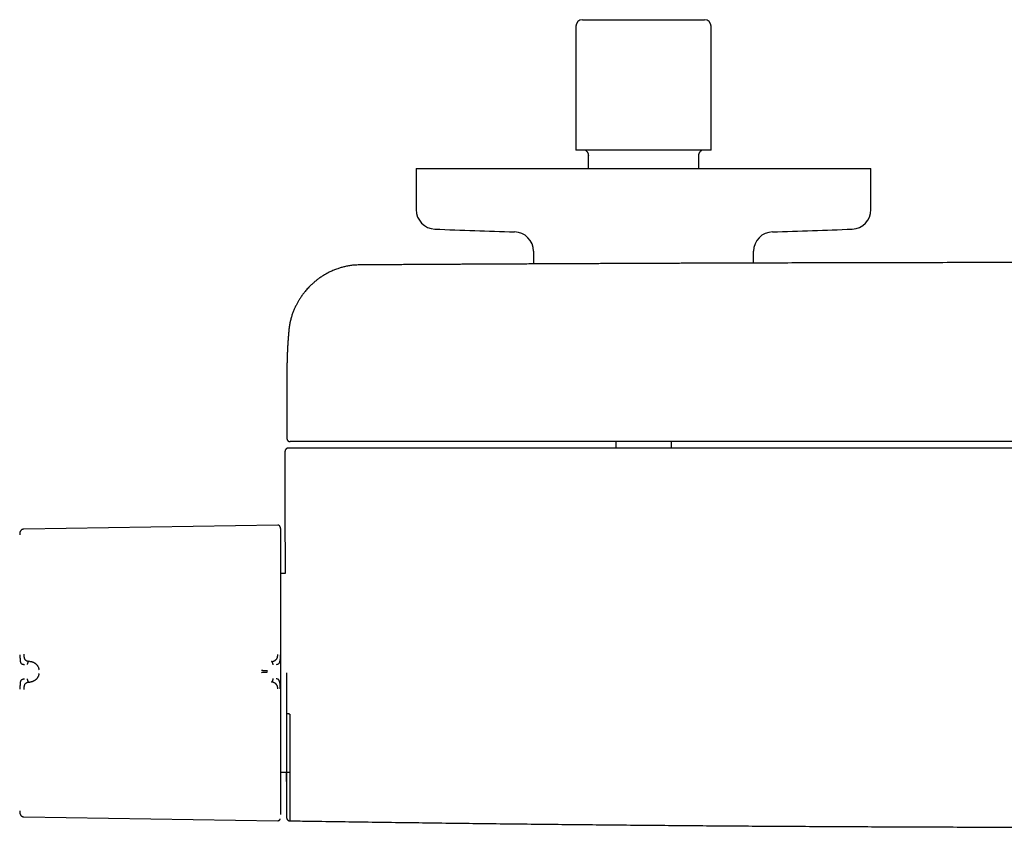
# Model space of a CAD drawing. Header units: millimetres. Extents: x 8 to 804, y 12 to 390.
# Tile 4 of 13: x 189 to 341, y 92 to 216. Entities that reach past the tile are written whole.
import ezdxf

# ---------------------------------------------------------------- set-up
doc = ezdxf.new("R2010")
doc.units = ezdxf.units.MM

msp = doc.modelspace()

# ---------------------------------------------------------------- linework, layer by layer
at = {"color": 7, "linetype": 'Continuous', "lineweight": 30}
for p, q in [((275.75, 215.92), (294.55, 215.92)), ((274.75, 214.92), (274.75, 195.82)), ((295.55, 195.82), (295.55, 214.92)), ((295.55, 195.82), (274.75, 195.82)), ((276.65, 193.02), (276.65, 195.04)), ((293.65, 193.02), (293.65, 195.04)), ((250.15, 193.02), (250.15, 186.69)), ((250.15, 193.02), (320.15, 193.02)), ((320.15, 186.69), (320.15, 193.02)), ((268.22, 180.3), (268.23, 178.33)), ((302.07, 178.46), (302.09, 180.3)), ((230.54, 168.1), (230.54, 168.08)), ((230.25, 161.96), (230.25, 161.93)), ((230.25, 161.93), (230.25, 151.48)), ((280.88, 150.98), (280.88, 149.98)), ((289.43, 149.98), (289.43, 150.98)), ((229.95, 149.48), (229.95, 135.96)), ((228.84, 138.12), (189.74, 137.52)), ((189.15, 137.02), (189.15, 137.02)), ((229.33, 137.16), (229.32, 137.21)), ((229.95, 135.96), (229.95, 135.96)), ((229.98, 130.68), (229.33, 130.68)), ((190.69, 117.17), (190.54, 117.18)), ((190.54, 113.95), (190.69, 113.96)), ((229.33, 100.09), (230.15, 100.09)), ((230.2, 100.09), (230.71, 100.09)), ((189.74, 93.25), (228.84, 92.64))]:
    msp.add_line(p, q, dxfattribs=at)
for centre, radius, start, end in [((275.75, 214.92), 1, 90, 180), ((294.55, 214.92), 1, 0, 90), ((253.15, 186.69), 3, 180, 267.5448), ((317.15, 186.69), 3, 272.4552, 0), ((285.15, 933.01), 750, 267.54481, 268.48281), ((285.15, 933.01), 750, 271.51719, 272.45519), ((265.22, 180.27), 3, 0.5, 88.4828), ((305.09, 180.27), 3, 91.5172, 179.5), ((228.85, 137.73), 0.396, 16.6163, 90.8829), ((1229.95, 115.38), 1000, 181.17982, 181.27559)]:
    msp.add_arc(centre, radius, start, end, dxfattribs=at)
for points, knots in [([(276.22, 195.82), (276.24, 195.8), (276.3, 195.76), (276.37, 195.7), (276.43, 195.63), (276.48, 195.56), (276.52, 195.49), (276.55, 195.43), (276.58, 195.37), (276.6, 195.31), (276.62, 195.26), (276.63, 195.22), (276.64, 195.18), (276.64, 195.13), (276.65, 195.07), (276.65, 195.02), (276.65, 194.99)], [0, 0, 0, 0, 0.099655, 0.201041, 0.295688, 0.383593, 0.464753, 0.539167, 0.606835, 0.667756, 0.721931, 0.769359, 0.810041, 0.845965, 0.920449, 1, 1, 1, 1]), ([(293.65, 194.99), (293.65, 195.01), (293.65, 195.04), (293.66, 195.09), (293.66, 195.14), (293.67, 195.18), (293.68, 195.22), (293.69, 195.26), (293.7, 195.31), (293.73, 195.37), (293.75, 195.43), (293.79, 195.49), (293.83, 195.56), (293.88, 195.63), (293.94, 195.7), (294.01, 195.76), (294.06, 195.8), (294.09, 195.82)], [0, 0, 0, 0, 0.055921, 0.108128, 0.157309, 0.193019, 0.23345, 0.280586, 0.334426, 0.39497, 0.462219, 0.536173, 0.616831, 0.704191, 0.798252, 0.89901, 1, 1, 1, 1]), ([(241.37, 178.17), (241.25, 178.17), (241.02, 178.17), (240.69, 178.15), (240.36, 178.12), (240.03, 178.08), (239.72, 178.03), (239.41, 177.97), (239.13, 177.9), (238.85, 177.84), (238.58, 177.76), (238.32, 177.68), (238.04, 177.59), (237.75, 177.49), (237.45, 177.37), (237.16, 177.24), (236.88, 177.11), (236.62, 176.98), (236.37, 176.84), (236.13, 176.71), (235.9, 176.57), (235.67, 176.43), (235.45, 176.28), (235.23, 176.13), (235.02, 175.97), (234.82, 175.82), (234.65, 175.69), (234.5, 175.56), (234.37, 175.45), (234.24, 175.34), (234.12, 175.23), (233.95, 175.07), (233.75, 174.87), (233.5, 174.61), (233.27, 174.36), (233.07, 174.12), (232.88, 173.89), (232.72, 173.67), (232.56, 173.45), (232.41, 173.24), (232.27, 173.02), (232.14, 172.82), (232.03, 172.63), (231.92, 172.44), (231.81, 172.24), (231.7, 172.03), (231.59, 171.81), (231.48, 171.59), (231.37, 171.35), (231.27, 171.1), (231.17, 170.85), (231.07, 170.58), (230.98, 170.31), (230.9, 170.03), (230.84, 169.79), (230.79, 169.6), (230.75, 169.45), (230.72, 169.3), (230.69, 169.15), (230.66, 169), (230.64, 168.85), (230.61, 168.71), (230.6, 168.59), (230.58, 168.48), (230.57, 168.39), (230.56, 168.3), (230.55, 168.23), (230.54, 168.17), (230.54, 168.13), (230.54, 168.11), (230.54, 168.1)], [0, 0, 0, 0, 0.021356, 0.042306, 0.062857, 0.083014, 0.102781, 0.122161, 0.140082, 0.157663, 0.174907, 0.191815, 0.208386, 0.228992, 0.249056, 0.268577, 0.287542, 0.305947, 0.323477, 0.340464, 0.356906, 0.372801, 0.390259, 0.407003, 0.423031, 0.438342, 0.452935, 0.463896, 0.474416, 0.484708, 0.494904, 0.505003, 0.527197, 0.54891, 0.570142, 0.590889, 0.608111, 0.624982, 0.6415, 0.657665, 0.673475, 0.689106, 0.701934, 0.715348, 0.729352, 0.743947, 0.759134, 0.774915, 0.790861, 0.807372, 0.824447, 0.841989, 0.859794, 0.877857, 0.896181, 0.905441, 0.914767, 0.924158, 0.933606, 0.943114, 0.952691, 0.961975, 0.969339, 0.975987, 0.981919, 0.987138, 0.991643, 0.995442, 0.998544, 1, 1, 1, 1]), ([(478.94, 178.17), (478.67, 178.18), (478.13, 178.18), (477.33, 178.19), (476.53, 178.19), (475.74, 178.2), (474.97, 178.2), (474.21, 178.21), (473.46, 178.21), (472.73, 178.22), (472, 178.22), (471.28, 178.23), (470.56, 178.23), (469.85, 178.23), (469.16, 178.24), (468.47, 178.24), (467.79, 178.25), (467.13, 178.25), (466.48, 178.25), (465.83, 178.26), (465.2, 178.26), (464.58, 178.26), (463.97, 178.27), (463.37, 178.27), (462.76, 178.27), (462.14, 178.28), (461.52, 178.28), (460.91, 178.28), (460.31, 178.29), (459.74, 178.29), (459.21, 178.29), (458.7, 178.3), (458.2, 178.3), (457.71, 178.3), (457.23, 178.3), (456.76, 178.31), (456.29, 178.31), (455.82, 178.31), (455.34, 178.31), (454.88, 178.32), (454.43, 178.32), (453.99, 178.32), (453.56, 178.32), (453.15, 178.32), (452.75, 178.33), (452.36, 178.33), (451.59, 178.33), (450.43, 178.34), (448.86, 178.34), (447.26, 178.35), (445.65, 178.36), (444.03, 178.37), (442.41, 178.37), (440.79, 178.38), (439.17, 178.39), (437.54, 178.39), (433.51, 178.41), (427.07, 178.43), (418.22, 178.46), (409.17, 178.49), (399.91, 178.51), (390.43, 178.53), (380.96, 178.54), (371.48, 178.55), (361.82, 178.55), (351.96, 178.55), (341.91, 178.54), (331.87, 178.53), (321.82, 178.51), (311.77, 178.49), (302.3, 178.46), (295.81, 178.44), (292.31, 178.43), (291.22, 178.43), (290.13, 178.42), (289.05, 178.42), (287.97, 178.41), (286.91, 178.41), (285.86, 178.41), (284.82, 178.4), (283.79, 178.4), (282.78, 178.39), (281.78, 178.39), (280.81, 178.39), (279.87, 178.38), (278.96, 178.38), (278.06, 178.37), (277.18, 178.37), (276.49, 178.37), (276.01, 178.37), (275.72, 178.36), (275.42, 178.36), (275.11, 178.36), (274.79, 178.36), (274.44, 178.36), (274.06, 178.36), (273.64, 178.35), (273.21, 178.35), (272.79, 178.35), (272.37, 178.35), (271.95, 178.35), (271.53, 178.34), (271.09, 178.34), (270.64, 178.34), (270.18, 178.34), (269.71, 178.34), (269.23, 178.33), (268.74, 178.33), (268.24, 178.33), (267.73, 178.33), (267.2, 178.32), (266.67, 178.32), (266.12, 178.32), (265.57, 178.32), (264.99, 178.31), (264.39, 178.31), (263.78, 178.31), (263.15, 178.3), (262.5, 178.3), (261.85, 178.3), (261.2, 178.29), (260.54, 178.29), (259.89, 178.29), (259.22, 178.28), (258.54, 178.28), (257.85, 178.28), (257.15, 178.27), (256.44, 178.27), (255.71, 178.26), (254.95, 178.26), (254.17, 178.26), (253.38, 178.25), (252.58, 178.25), (251.77, 178.24), (250.94, 178.24), (250.1, 178.23), (249.25, 178.23), (248.39, 178.22), (247.52, 178.22), (246.63, 178.21), (245.75, 178.21), (244.88, 178.2), (244.01, 178.2), (243.13, 178.19), (242.25, 178.18), (241.66, 178.18), (241.37, 178.17)], [0, 0, 0, 0, 0.0033902, 0.0067777, 0.0101451, 0.0134765, 0.0167582, 0.0199355, 0.0230697, 0.0261607, 0.0292086, 0.0322743, 0.0352952, 0.0382711, 0.0412021, 0.0440883, 0.0469296, 0.0497259, 0.0524774, 0.0551841, 0.0578458, 0.0604626, 0.0630345, 0.0655616, 0.0680438, 0.0707223, 0.0733465, 0.0759164, 0.078432, 0.0808933, 0.0830837, 0.0852291, 0.0873297, 0.0893854, 0.0913963, 0.0933622, 0.0952832, 0.0973445, 0.0993514, 0.1013041, 0.1032024, 0.1050464, 0.1068361, 0.1085714, 0.1102525, 0.1118853, 0.1135126, 0.1199325, 0.1266098, 0.1333331, 0.1401022, 0.1469173, 0.1537782, 0.1605613, 0.1673887, 0.1742576, 0.1811357, 0.218355, 0.2555742, 0.2927934, 0.3326712, 0.372549, 0.4124268, 0.4523046, 0.4921824, 0.534477, 0.5767716, 0.6190663, 0.6613609, 0.7036555, 0.7459501, 0.780966, 0.7855514, 0.7901368, 0.7947222, 0.7993004, 0.8038316, 0.8083098, 0.8127349, 0.817107, 0.821426, 0.825692, 0.8299049, 0.8340648, 0.8379385, 0.8417649, 0.8455442, 0.8492764, 0.8529614, 0.8541766, 0.8553992, 0.8566611, 0.8579641, 0.8593082, 0.8606932, 0.8623782, 0.8641202, 0.8659192, 0.8677751, 0.8694803, 0.871231, 0.8730271, 0.8748686, 0.8767555, 0.8786878, 0.8806655, 0.8826887, 0.8847573, 0.8868713, 0.8890307, 0.8912355, 0.8934858, 0.8957815, 0.8981226, 0.9005091, 0.903058, 0.9056567, 0.9083053, 0.9110037, 0.9137519, 0.91655, 0.9192675, 0.9220303, 0.9248386, 0.9276922, 0.9305913, 0.9335359, 0.9365258, 0.9395611, 0.9427897, 0.9460682, 0.9493965, 0.9527746, 0.9562026, 0.9596804, 0.9632081, 0.9667856, 0.9704129, 0.97409, 0.977817, 0.9815939, 0.9852008, 0.9888577, 0.9925546, 0.9962747, 1, 1, 1, 1]), ([(230.54, 168.08), (230.54, 168.08), (230.53, 168.06), (230.53, 168.04), (230.53, 168.02), (230.53, 167.99), (230.53, 167.96), (230.52, 167.93), (230.52, 167.9), (230.52, 167.87), (230.52, 167.84), (230.51, 167.82), (230.51, 167.8), (230.51, 167.78), (230.51, 167.77), (230.51, 167.75), (230.51, 167.74), (230.51, 167.73), (230.5, 167.71), (230.5, 167.7), (230.5, 167.68), (230.5, 167.66), (230.5, 167.63), (230.5, 167.61), (230.49, 167.59), (230.49, 167.57), (230.49, 167.55), (230.49, 167.53), (230.49, 167.51), (230.49, 167.49), (230.48, 167.47), (230.48, 167.45), (230.48, 167.43), (230.48, 167.4), (230.48, 167.37), (230.47, 167.35), (230.47, 167.32), (230.47, 167.3), (230.47, 167.27), (230.47, 167.24), (230.46, 167.21), (230.46, 167.18), (230.46, 167.15), (230.46, 167.12), (230.45, 167.1), (230.45, 167.07), (230.45, 167.04), (230.45, 166.99), (230.44, 166.93), (230.44, 166.88), (230.43, 166.83), (230.43, 166.79), (230.43, 166.75), (230.43, 166.71), (230.42, 166.68), (230.42, 166.65), (230.42, 166.62), (230.42, 166.59), (230.42, 166.55), (230.41, 166.52), (230.41, 166.49), (230.41, 166.45), (230.41, 166.41), (230.4, 166.37), (230.4, 166.33), (230.4, 166.29), (230.4, 166.26), (230.39, 166.23), (230.39, 166.2), (230.39, 166.18), (230.39, 166.16), (230.39, 166.14), (230.39, 166.11), (230.38, 166.09), (230.38, 166.06), (230.38, 166.04), (230.38, 166.01), (230.38, 165.99), (230.38, 165.97), (230.38, 165.96), (230.38, 165.95), (230.37, 165.93), (230.37, 165.91), (230.37, 165.89), (230.37, 165.87), (230.37, 165.84), (230.37, 165.82), (230.37, 165.79), (230.37, 165.77), (230.36, 165.75), (230.36, 165.73), (230.36, 165.71), (230.36, 165.69), (230.36, 165.66), (230.36, 165.63), (230.36, 165.6), (230.35, 165.56), (230.35, 165.52), (230.35, 165.49), (230.35, 165.45), (230.35, 165.41), (230.34, 165.37), (230.34, 165.33), (230.34, 165.29), (230.34, 165.24), (230.33, 165.18), (230.33, 165.12), (230.33, 165.06), (230.33, 165), (230.32, 164.95), (230.32, 164.91), (230.32, 164.87), (230.32, 164.83), (230.32, 164.8), (230.31, 164.76), (230.31, 164.72), (230.31, 164.68), (230.31, 164.65), (230.31, 164.61), (230.31, 164.56), (230.31, 164.52), (230.3, 164.48), (230.3, 164.44), (230.3, 164.38), (230.3, 164.32), (230.3, 164.27), (230.29, 164.21), (230.29, 164.16), (230.29, 164.1), (230.29, 164.05), (230.29, 164.01), (230.29, 163.96), (230.28, 163.91), (230.28, 163.86), (230.28, 163.81), (230.28, 163.77), (230.28, 163.74), (230.28, 163.7), (230.28, 163.67), (230.28, 163.64), (230.28, 163.6), (230.27, 163.56), (230.27, 163.52), (230.27, 163.47), (230.27, 163.42), (230.27, 163.37), (230.27, 163.32), (230.27, 163.27), (230.27, 163.23), (230.27, 163.2), (230.27, 163.17), (230.26, 163.14), (230.26, 163.11), (230.26, 163.09), (230.26, 163.06), (230.26, 163.03), (230.26, 162.99), (230.26, 162.96), (230.26, 162.92), (230.26, 162.88), (230.26, 162.84), (230.26, 162.8), (230.26, 162.76), (230.26, 162.71), (230.26, 162.68), (230.26, 162.65), (230.26, 162.61), (230.26, 162.58), (230.26, 162.56), (230.26, 162.53), (230.26, 162.51), (230.26, 162.48), (230.26, 162.45), (230.26, 162.42), (230.26, 162.38), (230.26, 162.35), (230.25, 162.32), (230.25, 162.3), (230.25, 162.28), (230.25, 162.25), (230.25, 162.23), (230.25, 162.2), (230.25, 162.17), (230.25, 162.13), (230.25, 162.09), (230.25, 162.05), (230.25, 162), (230.25, 161.97), (230.25, 161.95)], [0, 0, 0, 0, 0.003019, 0.007158, 0.010936, 0.014456, 0.018837, 0.02353, 0.028578, 0.034044, 0.037354, 0.040801, 0.044155, 0.047126, 0.049713, 0.051917, 0.053785, 0.055686, 0.057909, 0.060455, 0.063323, 0.066514, 0.069947, 0.07406, 0.077802, 0.081171, 0.08417, 0.086808, 0.089529, 0.092387, 0.095528, 0.098952, 0.10266, 0.106533, 0.111185, 0.115476, 0.119408, 0.122991, 0.126797, 0.13113, 0.135991, 0.141282, 0.146156, 0.150608, 0.15464, 0.158412, 0.16226, 0.171672, 0.181547, 0.188874, 0.196139, 0.20302, 0.209515, 0.21562, 0.219851, 0.224487, 0.22959, 0.235151, 0.240656, 0.245801, 0.250586, 0.256848, 0.263266, 0.269866, 0.276758, 0.281873, 0.287124, 0.292077, 0.296595, 0.299842, 0.302933, 0.306514, 0.310685, 0.314448, 0.318589, 0.322973, 0.327001, 0.3306, 0.333127, 0.335388, 0.337581, 0.339911, 0.342378, 0.346116, 0.350131, 0.354417, 0.358598, 0.362427, 0.365903, 0.369026, 0.371802, 0.375358, 0.379317, 0.383678, 0.388435, 0.393202, 0.399785, 0.405869, 0.41152, 0.417384, 0.423626, 0.430124, 0.43686, 0.44371, 0.450672, 0.460803, 0.470768, 0.480387, 0.48966, 0.498694, 0.505048, 0.511318, 0.517505, 0.523607, 0.529624, 0.535607, 0.541929, 0.548086, 0.55459, 0.561434, 0.568298, 0.575011, 0.581576, 0.591316, 0.600875, 0.610336, 0.619699, 0.628862, 0.637472, 0.645692, 0.653557, 0.661422, 0.669369, 0.677286, 0.685117, 0.693039, 0.698161, 0.703393, 0.708735, 0.714188, 0.719887, 0.726904, 0.734375, 0.742301, 0.750671, 0.759237, 0.767893, 0.776499, 0.782744, 0.788465, 0.793664, 0.79834, 0.802569, 0.806732, 0.810881, 0.816666, 0.822424, 0.828217, 0.834384, 0.840978, 0.84787, 0.855045, 0.862425, 0.870012, 0.87566, 0.881291, 0.886581, 0.89151, 0.896079, 0.900288, 0.904255, 0.908965, 0.914115, 0.919705, 0.925646, 0.931593, 0.935823, 0.940039, 0.944241, 0.948428, 0.952722, 0.957471, 0.962699, 0.969002, 0.975883, 0.983343, 0.991382, 1, 1, 1, 1]), ([(230.25, 151.48), (230.25, 151.46), (230.26, 151.41), (230.27, 151.34), (230.29, 151.28), (230.32, 151.23), (230.34, 151.19), (230.37, 151.16), (230.4, 151.13), (230.42, 151.11), (230.45, 151.08), (230.49, 151.06), (230.51, 151.04), (230.54, 151.03), (230.56, 151.02), (230.58, 151.01), (230.6, 151), (230.63, 151), (230.65, 150.99), (230.68, 150.99), (230.7, 150.98), (230.73, 150.98), (230.75, 150.98), (230.75, 150.98)], [0, 0, 0, 0, 0.071168, 0.137871, 0.198799, 0.252932, 0.299556, 0.338244, 0.373607, 0.409891, 0.447174, 0.485507, 0.524921, 0.545089, 0.568273, 0.597397, 0.633436, 0.676891, 0.728038, 0.787039, 0.85399, 0.928954, 1, 1, 1, 1]), ([(230.99, 150.98), (230.98, 150.98), (230.98, 150.98), (230.98, 150.98), (230.98, 150.98), (230.97, 150.98), (230.97, 150.98), (230.96, 150.98), (230.96, 150.98), (230.96, 150.98), (230.96, 150.98), (230.96, 150.98), (230.96, 150.98), (230.96, 150.98), (230.96, 150.98), (230.96, 150.98), (230.96, 150.98), (230.96, 150.98), (230.96, 150.98), (230.95, 150.98), (230.95, 150.98), (230.95, 150.98), (230.95, 150.98), (230.94, 150.98), (230.94, 150.98), (230.94, 150.98), (230.94, 150.98), (230.94, 150.98), (230.94, 150.98), (230.94, 150.98), (230.94, 150.98), (230.94, 150.98), (230.93, 150.98), (230.93, 150.98), (230.92, 150.98), (230.9, 150.98), (230.88, 150.98), (230.84, 150.98), (230.81, 150.98), (230.78, 150.98), (230.76, 150.98), (230.75, 150.98), (230.75, 150.98), (230.75, 150.98)], [0, 0, 0, 0, 0.003344, 0.008174, 0.013292, 0.018019, 0.046609, 0.047612, 0.048064, 0.048547, 0.049063, 0.04961, 0.050189, 0.0508, 0.052645, 0.05473, 0.057527, 0.060665, 0.064145, 0.06934, 0.075147, 0.081566, 0.088598, 0.09465, 0.101093, 0.102404, 0.103731, 0.105072, 0.106429, 0.1078, 0.109187, 0.110589, 0.111772, 0.123982, 0.145791, 0.184748, 0.263823, 0.342868, 0.484065, 0.625229, 0.793293, 0.961378, 1, 1, 1, 1]), ([(231.48, 150.98), (231.46, 150.98), (231.42, 150.98), (231.36, 150.98), (231.3, 150.98), (231.24, 150.98), (231.19, 150.98), (231.15, 150.98), (231.11, 150.98), (231.09, 150.98), (231.07, 150.98), (231.05, 150.98), (231.03, 150.98), (231.01, 150.98), (231, 150.98), (230.99, 150.98), (230.99, 150.98)], [0, 0, 0, 0, 0.085134, 0.170368, 0.257095, 0.341287, 0.426248, 0.513389, 0.563866, 0.614431, 0.665399, 0.717075, 0.769753, 0.847932, 0.933273, 1, 1, 1, 1]), ([(488.82, 150.98), (485.46, 150.98), (478.74, 150.98), (468.65, 150.98), (458.56, 150.98), (448.47, 150.98), (438.39, 150.98), (428.3, 150.98), (418.21, 150.98), (407.96, 150.98), (397.55, 150.98), (386.99, 150.98), (376.42, 150.98), (365.85, 150.98), (355.28, 150.98), (344.71, 150.98), (334.14, 150.98), (323.58, 150.98), (313.01, 150.98), (302.44, 150.98), (291.87, 150.98), (281.5, 150.98), (271.34, 150.98), (261.38, 150.98), (251.41, 150.98), (241.45, 150.98), (234.8, 150.98), (231.48, 150.98)], [0, 0, 0, 0, 0.039203, 0.078405, 0.117606, 0.156807, 0.196007, 0.235207, 0.274407, 0.313606, 0.354672, 0.395737, 0.436802, 0.477867, 0.518933, 0.559998, 0.601063, 0.642128, 0.683194, 0.72426, 0.765326, 0.806393, 0.845113, 0.883834, 0.922555, 0.961277, 1, 1, 1, 1]), ([(230.45, 149.98), (230.45, 149.98), (230.44, 149.98), (230.43, 149.98), (230.42, 149.98), (230.41, 149.98), (230.4, 149.98), (230.39, 149.98), (230.39, 149.98), (230.38, 149.98), (230.38, 149.98), (230.38, 149.98), (230.37, 149.97), (230.37, 149.97), (230.36, 149.97), (230.35, 149.97), (230.33, 149.97), (230.29, 149.95), (230.24, 149.93), (230.18, 149.9), (230.14, 149.87), (230.11, 149.85), (230.08, 149.81), (230.04, 149.76), (230.01, 149.71), (229.98, 149.65), (229.96, 149.59), (229.96, 149.54), (229.95, 149.5), (229.95, 149.48)], [0, 0, 0, 0, 0.074319, 0.13882, 0.193512, 0.238409, 0.27354, 0.290567, 0.303842, 0.313443, 0.31693, 0.319618, 0.321653, 0.328286, 0.333583, 0.343254, 0.361208, 0.395478, 0.462653, 0.529716, 0.563705, 0.60443, 0.653352, 0.710211, 0.774438, 0.845087, 0.895131, 0.946951, 1, 1, 1, 1]), ([(230.7, 149.98), (230.67, 149.98), (230.62, 149.98), (230.56, 149.98), (230.52, 149.98), (230.48, 149.98), (230.46, 149.98), (230.45, 149.98), (230.45, 149.98), (230.45, 149.98)], [0, 0, 0, 0, 0.160135, 0.32026, 0.480375, 0.640484, 0.800589, 0.96069, 1, 1, 1, 1]), ([(231.21, 149.98), (231.18, 149.98), (231.11, 149.98), (231.03, 149.98), (230.99, 149.98), (230.96, 149.98), (230.91, 149.98), (230.85, 149.98), (230.79, 149.98), (230.74, 149.98), (230.72, 149.98), (230.71, 149.98), (230.7, 149.98), (230.7, 149.98)], [0, 0, 0, 0, 0.147238, 0.249495, 0.290237, 0.33113, 0.372378, 0.500043, 0.63078, 0.750475, 0.815443, 0.89847, 1, 1, 1, 1]), ([(489.09, 149.98), (485.72, 149.98), (478.98, 149.98), (468.87, 149.98), (458.77, 149.98), (448.66, 149.98), (438.55, 149.98), (428.44, 149.98), (418.33, 149.98), (408.06, 149.98), (397.63, 149.98), (387.04, 149.98), (376.45, 149.98), (365.86, 149.98), (355.27, 149.98), (344.68, 149.98), (334.09, 149.98), (323.5, 149.98), (312.91, 149.98), (302.32, 149.98), (291.73, 149.98), (281.34, 149.98), (271.15, 149.98), (261.17, 149.98), (251.18, 149.98), (241.2, 149.98), (234.54, 149.98), (231.21, 149.98)], [0, 0, 0, 0, 0.039203, 0.078405, 0.117606, 0.156807, 0.196007, 0.235207, 0.274407, 0.313606, 0.354672, 0.395737, 0.436802, 0.477868, 0.518933, 0.559998, 0.601063, 0.642128, 0.683194, 0.72426, 0.765326, 0.806393, 0.845113, 0.883834, 0.922555, 0.961277, 1, 1, 1, 1]), ([(189.15, 137.02), (189.15, 136.99), (189.13, 136.91), (189.12, 136.78), (189.11, 136.67), (189.11, 136.62)], [0, 0, 0, 0, 0.222913, 0.613437, 1, 1, 1, 1]), ([(189.74, 137.52), (189.72, 137.52), (189.67, 137.52), (189.61, 137.5), (189.54, 137.48), (189.47, 137.46), (189.41, 137.42), (189.35, 137.38), (189.3, 137.33), (189.26, 137.27), (189.22, 137.21), (189.19, 137.15), (189.16, 137.08), (189.15, 137.04), (189.15, 137.02)], [0, 0, 0, 0, 0.0789584, 0.1606198, 0.2443417, 0.3295273, 0.4157055, 0.5026116, 0.5894221, 0.6753892, 0.7603418, 0.8438755, 0.9254295, 1, 1, 1, 1]), ([(229.33, 137.21), (229.33, 137.21), (229.33, 137.21), (229.33, 137.22), (229.32, 137.23), (229.32, 137.24), (229.32, 137.25), (229.32, 137.26), (229.32, 137.27), (229.32, 137.28), (229.32, 137.29), (229.32, 137.3), (229.32, 137.31), (229.32, 137.32), (229.32, 137.32), (229.32, 137.33), (229.32, 137.34), (229.32, 137.36), (229.31, 137.39), (229.31, 137.42), (229.31, 137.45), (229.3, 137.49), (229.3, 137.53), (229.29, 137.56), (229.29, 137.59), (229.28, 137.6), (229.28, 137.62), (229.28, 137.63), (229.27, 137.65), (229.27, 137.67), (229.27, 137.69), (229.26, 137.72), (229.25, 137.76), (229.24, 137.8), (229.23, 137.83), (229.23, 137.84)], [0, 0, 0, 0, 0.024977, 0.109579, 0.186317, 0.255154, 0.316063, 0.369034, 0.414081, 0.451256, 0.470547, 0.48687, 0.50033, 0.511121, 0.519627, 0.523263, 0.531873, 0.544419, 0.563517, 0.587163, 0.610022, 0.642342, 0.673271, 0.704018, 0.735822, 0.758193, 0.781825, 0.80681, 0.826491, 0.847389, 0.869832, 0.894089, 0.929611, 0.969125, 1, 1, 1, 1]), ([(229.33, 116.36), (229.33, 116.52), (229.33, 116.84), (229.33, 117.33), (229.33, 117.81), (229.33, 118.3), (229.33, 118.75), (229.33, 119.17), (229.33, 119.56), (229.33, 119.95), (229.33, 120.34), (229.33, 120.73), (229.33, 121.12), (229.33, 121.5), (229.33, 121.89), (229.33, 122.28), (229.33, 122.64), (229.33, 122.97), (229.33, 123.28), (229.33, 123.58), (229.33, 123.88), (229.33, 124.24), (229.33, 124.67), (229.33, 125.15), (229.33, 125.62), (229.33, 126.1), (229.33, 126.56), (229.33, 127.02), (229.33, 127.47), (229.33, 127.91), (229.33, 128.33), (229.33, 128.73), (229.33, 129.1), (229.33, 129.47), (229.33, 129.84), (229.33, 130.2), (229.33, 130.55), (229.33, 130.89), (229.33, 131.24), (229.33, 131.6), (229.33, 131.96), (229.33, 132.31), (229.33, 132.65), (229.33, 132.98), (229.33, 133.29), (229.33, 133.59), (229.33, 133.88), (229.33, 134.15), (229.33, 134.42), (229.33, 134.67), (229.33, 134.91), (229.33, 135.11), (229.33, 135.27), (229.33, 135.4), (229.33, 135.53), (229.33, 135.65), (229.33, 135.78), (229.33, 135.92), (229.33, 136.06), (229.33, 136.19), (229.33, 136.32), (229.33, 136.43), (229.33, 136.53), (229.33, 136.63), (229.33, 136.71), (229.33, 136.79), (229.33, 136.86), (229.33, 136.92), (229.33, 136.98), (229.33, 137.03), (229.33, 137.07), (229.33, 137.11), (229.33, 137.13), (229.33, 137.15), (229.33, 137.16), (229.33, 137.16), (229.33, 137.16)], [0, 0, 0, 0, 0.014535, 0.029065, 0.043597, 0.058144, 0.073132, 0.084905, 0.09668, 0.10846, 0.120316, 0.132415, 0.144512, 0.156609, 0.168712, 0.180862, 0.193243, 0.202969, 0.212694, 0.22242, 0.232152, 0.241889, 0.257942, 0.273989, 0.290041, 0.306109, 0.322386, 0.338367, 0.354351, 0.37035, 0.386478, 0.400876, 0.415275, 0.429683, 0.444126, 0.458584, 0.473039, 0.487498, 0.50197, 0.518443, 0.534909, 0.551379, 0.567861, 0.584233, 0.600305, 0.616382, 0.632472, 0.648379, 0.664275, 0.680174, 0.696085, 0.711759, 0.721593, 0.731427, 0.741264, 0.751104, 0.760951, 0.773961, 0.786967, 0.799974, 0.812986, 0.825937, 0.838628, 0.85059, 0.862554, 0.874524, 0.886426, 0.898052, 0.911025, 0.924, 0.936982, 0.949742, 0.962305, 0.974865, 0.987429, 1, 1, 1, 1]), ([(229.95, 135.96), (229.95, 135.86), (229.95, 135.6), (229.96, 135.18), (229.96, 134.7), (229.96, 134.21), (229.96, 133.79), (229.96, 133.44), (229.96, 133.17), (229.96, 132.9), (229.97, 132.67), (229.97, 132.46), (229.97, 132.28), (229.97, 132.1), (229.97, 131.9), (229.97, 131.69), (229.97, 131.45), (229.97, 131.26), (229.97, 131.1), (229.97, 130.99), (229.97, 130.86), (229.97, 130.76), (229.98, 130.7), (229.98, 130.68)], [0, 0, 0, 0, 0.059642, 0.150303, 0.242098, 0.335205, 0.429826, 0.481989, 0.533722, 0.583612, 0.631045, 0.666581, 0.700591, 0.733944, 0.767609, 0.812498, 0.856337, 0.900262, 0.921334, 0.942732, 0.965512, 0.989968, 1, 1, 1, 1]), ([(189.74, 118.25), (189.74, 118.21), (189.74, 118.12), (189.75, 118.02), (189.75, 117.96), (189.76, 117.91), (189.76, 117.87), (189.77, 117.83), (189.78, 117.77), (189.8, 117.69), (189.83, 117.61), (189.86, 117.54), (189.89, 117.49), (189.93, 117.44), (189.99, 117.39), (190.04, 117.35), (190.08, 117.32), (190.1, 117.31), (190.11, 117.3), (190.13, 117.29), (190.15, 117.28), (190.17, 117.28), (190.19, 117.27), (190.21, 117.26), (190.25, 117.24), (190.3, 117.22), (190.37, 117.21), (190.45, 117.19), (190.5, 117.18), (190.54, 117.18)], [0, 0, 0, 0, 0.069025, 0.134226, 0.159046, 0.183078, 0.206287, 0.22865, 0.250149, 0.316401, 0.379891, 0.420809, 0.460701, 0.499516, 0.563083, 0.631484, 0.645503, 0.659713, 0.674115, 0.688707, 0.70349, 0.718464, 0.733629, 0.748983, 0.780106, 0.820964, 0.871406, 0.931199, 1, 1, 1, 1]), ([(189.15, 118.19), (189.15, 118.09), (189.15, 117.9), (189.16, 117.63), (189.17, 117.38), (189.19, 117.17), (189.23, 117), (189.29, 116.89), (189.36, 116.82), (189.45, 116.76), (189.57, 116.73), (189.7, 116.71), (189.79, 116.7), (189.83, 116.7), (189.84, 116.7), (189.85, 116.69), (189.85, 116.69)], [0, 0, 0, 0, 0.1177718, 0.2282522, 0.3312397, 0.4270143, 0.5150992, 0.5956242, 0.6694207, 0.7357974, 0.8460443, 0.9267681, 0.9781412, 0.9927583, 0.997301, 1, 1, 1, 1]), ([(190.54, 117.18), (190.53, 117.18), (190.51, 117.18), (190.48, 117.16), (190.46, 117.15), (190.43, 117.12), (190.41, 117.09), (190.38, 117.05), (190.35, 117), (190.32, 116.92), (190.3, 116.84), (190.28, 116.75), (190.28, 116.69), (190.27, 116.66)], [0, 0, 0, 0, 0.056102, 0.111466, 0.167115, 0.223804, 0.301772, 0.382941, 0.467258, 0.598521, 0.73327, 0.868258, 1, 1, 1, 1]), ([(190.69, 117.17), (190.69, 117.17), (190.69, 117.17), (190.69, 117.17), (190.7, 117.17), (190.72, 117.16), (190.76, 117.16), (190.8, 117.15), (190.85, 117.15), (190.9, 117.14), (190.95, 117.12), (190.98, 117.12), (191, 117.11), (191.03, 117.1), (191.05, 117.09), (191.08, 117.09), (191.1, 117.08), (191.15, 117.06), (191.22, 117.03), (191.31, 116.98), (191.38, 116.94), (191.44, 116.9), (191.47, 116.88), (191.49, 116.86), (191.5, 116.86), (191.51, 116.85), (191.52, 116.84), (191.53, 116.83), (191.57, 116.8), (191.64, 116.75), (191.72, 116.66), (191.79, 116.57), (191.86, 116.47), (191.92, 116.37), (191.98, 116.25), (192.03, 116.12), (192.07, 115.99), (192.08, 115.91), (192.09, 115.86)], [0, 0, 0, 0, 0.000168, 0.001366, 0.004585, 0.016602, 0.036108, 0.063195, 0.088438, 0.118038, 0.152065, 0.164532, 0.177513, 0.191011, 0.205027, 0.219565, 0.234628, 0.250218, 0.305811, 0.357356, 0.404738, 0.433682, 0.460748, 0.467525, 0.474171, 0.480686, 0.487071, 0.493324, 0.499446, 0.559752, 0.617506, 0.67268, 0.725262, 0.775261, 0.835907, 0.893476, 0.948104, 1, 1, 1, 1]), ([(227.86, 117.13), (227.86, 117.13), (227.86, 117.13), (227.87, 117.13), (227.89, 117.14), (227.92, 117.14), (227.95, 117.14), (227.99, 117.15), (228.03, 117.16), (228.07, 117.17), (228.09, 117.18), (228.11, 117.18), (228.13, 117.19), (228.15, 117.19), (228.17, 117.2), (228.19, 117.21), (228.24, 117.23), (228.31, 117.26), (228.39, 117.3), (228.43, 117.33), (228.45, 117.35), (228.48, 117.36), (228.5, 117.38), (228.51, 117.39), (228.55, 117.43), (228.61, 117.48), (228.67, 117.56), (228.72, 117.62), (228.75, 117.68), (228.78, 117.75), (228.81, 117.84), (228.82, 117.94), (228.83, 118.03), (228.84, 118.11), (228.84, 118.17), (228.84, 118.2)], [0, 0, 0, 0, 0.000491, 0.004709, 0.016801, 0.036349, 0.063449, 0.08868, 0.118244, 0.1522, 0.164633, 0.177573, 0.191021, 0.204979, 0.21945, 0.234434, 0.249933, 0.328151, 0.400024, 0.417785, 0.435101, 0.45197, 0.468393, 0.484369, 0.499899, 0.569641, 0.634729, 0.675595, 0.714547, 0.751696, 0.809478, 0.868786, 0.909647, 0.953487, 1, 1, 1, 1]), ([(228.13, 116.61), (228.13, 116.64), (228.12, 116.7), (228.1, 116.79), (228.08, 116.88), (228.05, 116.95), (228.02, 117), (227.99, 117.05), (227.97, 117.08), (227.94, 117.1), (227.91, 117.12), (227.89, 117.13), (227.87, 117.13), (227.86, 117.13)], [0, 0, 0, 0, 0.131484, 0.266121, 0.400553, 0.531629, 0.615931, 0.697185, 0.775341, 0.832225, 0.888102, 0.943696, 1, 1, 1, 1]), ([(229.23, 118.17), (229.23, 118.08), (229.22, 117.89), (229.21, 117.63), (229.18, 117.37), (229.13, 117.14), (229.07, 116.97), (229.01, 116.85), (228.93, 116.76), (228.8, 116.68), (228.67, 116.66), (228.61, 116.65)], [0, 0, 0, 0, 0.12498, 0.249974, 0.375129, 0.4995, 0.626711, 0.691987, 0.75435, 0.875912, 1, 1, 1, 1]), ([(192.09, 115.29), (192.08, 115.25), (192.07, 115.16), (192.03, 115.03), (191.98, 114.9), (191.92, 114.78), (191.86, 114.68), (191.8, 114.59), (191.73, 114.49), (191.66, 114.43), (191.62, 114.38), (191.6, 114.37), (191.59, 114.36), (191.57, 114.34), (191.56, 114.33), (191.53, 114.31), (191.48, 114.27), (191.42, 114.22), (191.35, 114.18), (191.29, 114.15), (191.24, 114.12), (191.22, 114.11), (191.2, 114.1), (191.19, 114.1), (191.17, 114.09), (191.16, 114.08), (191.15, 114.08), (191.11, 114.06), (191.05, 114.04), (190.98, 114.02), (190.91, 114), (190.85, 113.99), (190.8, 113.98), (190.76, 113.97), (190.72, 113.97), (190.7, 113.96), (190.69, 113.96), (190.69, 113.96), (190.69, 113.96), (190.69, 113.96), (190.69, 113.96)], [0, 0, 0, 0, 0.051373, 0.105665, 0.163102, 0.223827, 0.27137, 0.320803, 0.372124, 0.442732, 0.452222, 0.461768, 0.471368, 0.481024, 0.490735, 0.500501, 0.537698, 0.579265, 0.625137, 0.657731, 0.692132, 0.7001, 0.708157, 0.716302, 0.724536, 0.732857, 0.741265, 0.74976, 0.79759, 0.84013, 0.877473, 0.909711, 0.93693, 0.964012, 0.983495, 0.995471, 0.998664, 0.999564, 0.99984, 1, 1, 1, 1]), ([(227.28, 115.69), (227.24, 115.69), (227.18, 115.7), (227.07, 115.71), (226.96, 115.72), (226.86, 115.72), (226.76, 115.73), (226.68, 115.73), (226.6, 115.73), (226.52, 115.74), (226.44, 115.74), (226.38, 115.74), (226.35, 115.74)], [0, 0, 0, 0, 0.134286, 0.265138, 0.392743, 0.517429, 0.599189, 0.680064, 0.760287, 0.840133, 0.919918, 1, 1, 1, 1]), ([(227.28, 115.49), (227.25, 115.49), (227.18, 115.48), (227.07, 115.47), (226.96, 115.46), (226.86, 115.46), (226.76, 115.45), (226.68, 115.45), (226.6, 115.45), (226.52, 115.44), (226.44, 115.43), (226.38, 115.43), (226.36, 115.42)], [0, 0, 0, 0, 0.134303, 0.26534, 0.393205, 0.518102, 0.599917, 0.680753, 0.760843, 0.840485, 0.920053, 1, 1, 1, 1]), ([(229.33, 114.75), (229.33, 114.91), (229.33, 115.24), (229.33, 115.67), (229.33, 116.05), (229.33, 116.25), (229.33, 116.36)], [0, 0, 0, 0, 0.3076, 0.612791, 0.80584, 1, 1, 1, 1]), ([(230.16, 115.38), (230.16, 115.23), (230.17, 114.93), (230.17, 114.48), (230.17, 114.03), (230.17, 113.58), (230.17, 113.11), (230.17, 112.63), (230.17, 112.16), (230.17, 111.83), (230.17, 111.65), (230.17, 111.59), (230.17, 111.54), (230.17, 111.48), (230.17, 111.42), (230.17, 111.22), (230.17, 110.86), (230.17, 110.36), (230.17, 109.86), (230.17, 109.37), (230.17, 108.92), (230.17, 108.52), (230.16, 108.16), (230.16, 107.77), (230.16, 107.43), (230.16, 107.21), (230.16, 107.12), (230.16, 107.09), (230.16, 107.07), (230.16, 107.04), (230.16, 107.02), (230.16, 106.86), (230.16, 106.59), (230.16, 106.2), (230.16, 105.81), (230.16, 105.43), (230.16, 105.03), (230.16, 104.63), (230.16, 104.33), (230.16, 104.13), (230.16, 104.04), (230.16, 103.95), (230.16, 103.85), (230.16, 103.75), (230.16, 103.65), (230.16, 103.44), (230.16, 103.13), (230.16, 102.73), (230.16, 102.33), (230.16, 101.94), (230.16, 101.56), (230.16, 101.18), (230.17, 100.82), (230.16, 100.47), (230.16, 100.13), (230.16, 99.8), (230.16, 99.47), (230.16, 99.16), (230.16, 98.86), (230.16, 98.57), (230.16, 98.29), (230.16, 98.01), (230.16, 97.75), (230.16, 97.5), (230.16, 97.25), (230.16, 97.02), (230.16, 96.8), (230.16, 96.58), (230.16, 96.38), (230.16, 96.19), (230.16, 96.02), (230.16, 95.85), (230.16, 95.7), (230.16, 95.55), (230.16, 95.43), (230.16, 95.31), (230.16, 95.2), (230.16, 95.11), (230.16, 95.03), (230.16, 94.96), (230.16, 94.9), (230.16, 94.85), (230.16, 94.82), (230.16, 94.81), (230.16, 94.8), (230.16, 94.8), (230.16, 94.8), (230.16, 94.8), (230.16, 94.79), (230.16, 94.79), (230.16, 94.79), (230.16, 94.79), (230.16, 94.79)], [0, 0, 0, 0, 0.013996, 0.027979, 0.041955, 0.055932, 0.069915, 0.085313, 0.100738, 0.11434, 0.116124, 0.117908, 0.119693, 0.121478, 0.123264, 0.125051, 0.141048, 0.15701, 0.172945, 0.188864, 0.204778, 0.21645, 0.228129, 0.239817, 0.255269, 0.262078, 0.26297, 0.263862, 0.264755, 0.265647, 0.26654, 0.267433, 0.280935, 0.29443, 0.307924, 0.321423, 0.334932, 0.349813, 0.364722, 0.368074, 0.371428, 0.374783, 0.378572, 0.382425, 0.386279, 0.390136, 0.405815, 0.421543, 0.437328, 0.453104, 0.468828, 0.48451, 0.500161, 0.515692, 0.531237, 0.546804, 0.562404, 0.578047, 0.593463, 0.608939, 0.624484, 0.639862, 0.655538, 0.671213, 0.686895, 0.702594, 0.718319, 0.734079, 0.749884, 0.765646, 0.781365, 0.797052, 0.812715, 0.828363, 0.843726, 0.859092, 0.874471, 0.890004, 0.905475, 0.920887, 0.936249, 0.951571, 0.965028, 0.978468, 0.981484, 0.984499, 0.987513, 0.990528, 0.993542, 0.996556, 0.999569, 1, 1, 1, 1]), ([(230.2, 115.38), (230.2, 115.27), (230.2, 115.04), (230.2, 114.71), (230.2, 114.42), (230.2, 114.19), (230.2, 114), (230.2, 113.82), (230.2, 113.57), (230.2, 113.27), (230.2, 112.93), (230.2, 112.59), (230.2, 112.32), (230.2, 112.12), (230.2, 111.97), (230.2, 111.83), (230.2, 111.69), (230.2, 111.55), (230.2, 111.41), (230.2, 111.24), (230.2, 111.03), (230.2, 110.78), (230.2, 110.49), (230.2, 110.16), (230.2, 109.85), (230.2, 109.62), (230.2, 109.46), (230.2, 109.34), (230.2, 109.26), (230.2, 109.23), (230.2, 109.22), (230.2, 109.21), (230.2, 109.2), (230.2, 109.2), (230.2, 109.2), (230.2, 109.2), (230.2, 109.2), (230.2, 109.2), (230.2, 109.2), (230.2, 109.2), (230.2, 109.2)], [0, 0, 0, 0, 0.055046, 0.108639, 0.160783, 0.190833, 0.220382, 0.24943, 0.281442, 0.337841, 0.393059, 0.447104, 0.499983, 0.523112, 0.546086, 0.568909, 0.591579, 0.614097, 0.636466, 0.658685, 0.699035, 0.738891, 0.779908, 0.841516, 0.902902, 0.929969, 0.957148, 0.981053, 0.991573, 0.993921, 0.996212, 0.998271, 0.99914, 0.999535, 0.999907, 0.999936, 0.99996, 0.99998, 0.99999, 1, 1, 1, 1]), ([(189.85, 114.43), (189.85, 114.43), (189.83, 114.43), (189.78, 114.42), (189.71, 114.42), (189.62, 114.4), (189.53, 114.38), (189.44, 114.34), (189.36, 114.29), (189.29, 114.22), (189.23, 114.11), (189.19, 113.94), (189.17, 113.73), (189.16, 113.48), (189.15, 113.2), (189.15, 113.01), (189.15, 112.91)], [0, 0, 0, 0, 0.007539, 0.032602, 0.07418, 0.124929, 0.188679, 0.265565, 0.331914, 0.405634, 0.486045, 0.573984, 0.669568, 0.772326, 0.882537, 1, 1, 1, 1]), ([(190.54, 113.95), (190.51, 113.94), (190.45, 113.94), (190.38, 113.92), (190.32, 113.91), (190.29, 113.9), (190.28, 113.89), (190.26, 113.89), (190.25, 113.88), (190.24, 113.88), (190.22, 113.87), (190.21, 113.87), (190.18, 113.85), (190.12, 113.82), (190.05, 113.78), (189.98, 113.72), (189.92, 113.67), (189.87, 113.6), (189.84, 113.54), (189.82, 113.49), (189.81, 113.46), (189.8, 113.42), (189.79, 113.39), (189.78, 113.35), (189.77, 113.3), (189.76, 113.22), (189.75, 113.11), (189.74, 112.99), (189.74, 112.9), (189.74, 112.86)], [0, 0, 0, 0, 0.064483, 0.121146, 0.169699, 0.182428, 0.194431, 0.205703, 0.216244, 0.226049, 0.235116, 0.243443, 0.251028, 0.319255, 0.38355, 0.443931, 0.500485, 0.559082, 0.620049, 0.640929, 0.662103, 0.683581, 0.705368, 0.72747, 0.749885, 0.805219, 0.865757, 0.930963, 1, 1, 1, 1]), ([(190.27, 114.47), (190.28, 114.44), (190.28, 114.38), (190.3, 114.29), (190.32, 114.21), (190.35, 114.14), (190.38, 114.08), (190.41, 114.04), (190.43, 114.01), (190.46, 113.98), (190.48, 113.96), (190.51, 113.95), (190.53, 113.95), (190.54, 113.95)], [0, 0, 0, 0, 0.131742, 0.26673, 0.401479, 0.532742, 0.617059, 0.698228, 0.776196, 0.832885, 0.888534, 0.943898, 1, 1, 1, 1]), ([(227.86, 114), (227.87, 114.01), (227.89, 114.01), (227.91, 114.02), (227.94, 114.04), (227.97, 114.06), (227.99, 114.09), (228.02, 114.14), (228.05, 114.19), (228.08, 114.26), (228.1, 114.35), (228.12, 114.44), (228.13, 114.5), (228.13, 114.53)], [0, 0, 0, 0, 0.056304, 0.111898, 0.167775, 0.224659, 0.302815, 0.38407, 0.468372, 0.599448, 0.73388, 0.868517, 1, 1, 1, 1]), ([(228.84, 112.92), (228.84, 112.95), (228.84, 113.01), (228.84, 113.1), (228.83, 113.18), (228.81, 113.25), (228.8, 113.32), (228.78, 113.38), (228.75, 113.43), (228.73, 113.47), (228.7, 113.52), (228.67, 113.57), (228.63, 113.61), (228.6, 113.65), (228.57, 113.69), (228.53, 113.72), (228.49, 113.76), (228.44, 113.79), (228.39, 113.83), (228.33, 113.86), (228.27, 113.89), (228.22, 113.91), (228.17, 113.93), (228.13, 113.94), (228.1, 113.96), (228.07, 113.96), (228.06, 113.97), (228.04, 113.97), (228.02, 113.98), (228.01, 113.98), (227.99, 113.98), (227.97, 113.99), (227.94, 113.99), (227.92, 114), (227.89, 114), (227.87, 114), (227.86, 114), (227.86, 114), (227.86, 114), (227.86, 114), (227.86, 114), (227.86, 114), (227.86, 114)], [0, 0, 0, 0, 0.046698, 0.091618, 0.134505, 0.175194, 0.213614, 0.249779, 0.276951, 0.307118, 0.340349, 0.376695, 0.409342, 0.4408, 0.471044, 0.500021, 0.535936, 0.574169, 0.614719, 0.657569, 0.702695, 0.750057, 0.775296, 0.805099, 0.8394, 0.850353, 0.861686, 0.873397, 0.885483, 0.89794, 0.910765, 0.923954, 0.937503, 0.96472, 0.984149, 0.995887, 0.998893, 0.999683, 0.9999, 0.999964, 0.999986, 1, 1, 1, 1]), ([(229.23, 112.95), (229.23, 113.04), (229.22, 113.23), (229.21, 113.44), (229.21, 113.57), (229.2, 113.63), (229.19, 113.71), (229.18, 113.81), (229.16, 113.9), (229.14, 113.99), (229.12, 114.06), (229.1, 114.12), (229.08, 114.17), (229.06, 114.23), (229.02, 114.3), (228.94, 114.39), (228.8, 114.45), (228.67, 114.47), (228.61, 114.48)], [0, 0, 0, 0, 0.125554, 0.251039, 0.290001, 0.310057, 0.344618, 0.393554, 0.456767, 0.493798, 0.534579, 0.576341, 0.60187, 0.627562, 0.693703, 0.759502, 0.875658, 1, 1, 1, 1]), ([(229.33, 93.61), (229.33, 93.61), (229.33, 93.62), (229.33, 93.64), (229.33, 93.67), (229.33, 93.71), (229.33, 93.76), (229.33, 93.81), (229.33, 93.87), (229.33, 93.93), (229.33, 94), (229.33, 94.08), (229.33, 94.16), (229.33, 94.26), (229.33, 94.36), (229.33, 94.47), (229.33, 94.57), (229.33, 94.68), (229.33, 94.78), (229.33, 94.89), (229.33, 95), (229.33, 95.14), (229.33, 95.32), (229.33, 95.53), (229.33, 95.75), (229.33, 95.99), (229.33, 96.24), (229.33, 96.5), (229.33, 96.77), (229.33, 97.05), (229.33, 97.35), (229.33, 97.66), (229.33, 97.98), (229.33, 98.32), (229.33, 98.67), (229.33, 99.03), (229.33, 99.39), (229.33, 99.77), (229.33, 100.16), (229.33, 100.56), (229.33, 100.97), (229.33, 101.39), (229.33, 101.81), (229.33, 102.24), (229.33, 102.67), (229.33, 103.11), (229.33, 103.56), (229.33, 104.01), (229.33, 104.47), (229.33, 104.93), (229.33, 105.34), (229.33, 105.7), (229.33, 105.99), (229.33, 106.29), (229.33, 106.6), (229.33, 106.93), (229.33, 107.31), (229.33, 107.71), (229.33, 108.13), (229.33, 108.54), (229.33, 108.95), (229.33, 109.36), (229.33, 109.76), (229.33, 110.15), (229.33, 110.54), (229.33, 110.93), (229.33, 111.34), (229.33, 111.75), (229.33, 112.19), (229.33, 112.62), (229.33, 113.05), (229.33, 113.47), (229.33, 113.9), (229.33, 114.32), (229.33, 114.61), (229.33, 114.75)], [0, 0, 0, 0, 0.014329, 0.028654, 0.04298, 0.057322, 0.07212, 0.083744, 0.09537, 0.107001, 0.118711, 0.130677, 0.142641, 0.154605, 0.166574, 0.178594, 0.190861, 0.200497, 0.210132, 0.219769, 0.229411, 0.239058, 0.254994, 0.270924, 0.286858, 0.302809, 0.319, 0.334896, 0.350796, 0.36671, 0.382786, 0.399187, 0.415592, 0.432012, 0.448519, 0.465022, 0.481528, 0.498048, 0.514539, 0.531023, 0.547511, 0.564013, 0.580438, 0.596563, 0.612692, 0.628835, 0.644826, 0.660806, 0.67679, 0.692787, 0.708574, 0.718481, 0.728388, 0.738296, 0.74821, 0.758129, 0.771261, 0.784388, 0.797515, 0.810649, 0.823725, 0.836557, 0.848653, 0.860749, 0.872852, 0.88489, 0.896665, 0.909804, 0.922944, 0.936092, 0.949025, 0.961767, 0.974507, 0.98725, 1, 1, 1, 1]), ([(230.71, 109.05), (230.68, 109.06), (230.62, 109.06), (230.52, 109.07), (230.43, 109.08), (230.35, 109.1), (230.29, 109.12), (230.24, 109.14), (230.21, 109.17), (230.2, 109.19), (230.2, 109.2)], [0, 0, 0, 0, 0.117756, 0.241746, 0.369545, 0.499904, 0.630385, 0.758466, 0.882529, 1, 1, 1, 1]), ([(230.2, 109.2), (230.2, 109.02), (230.2, 108.65), (230.2, 108.12), (230.2, 107.59), (230.2, 107.06), (230.2, 106.53), (230.2, 106.02), (230.2, 105.49), (230.2, 104.95), (230.2, 104.4), (230.2, 103.86), (230.2, 103.33), (230.2, 102.83), (230.2, 102.35), (230.2, 101.89), (230.2, 101.44), (230.2, 101.01), (230.2, 100.58), (230.2, 100.16), (230.2, 99.73), (230.2, 99.31), (230.2, 98.88), (230.2, 98.47), (230.2, 98.07), (230.2, 97.7), (230.2, 97.35), (230.2, 97.03), (230.2, 96.72), (230.2, 96.42), (230.2, 96.13), (230.2, 95.85), (230.2, 95.58), (230.2, 95.31), (230.2, 95.05), (230.2, 94.8), (230.2, 94.57), (230.2, 94.37), (230.2, 94.18), (230.2, 94.02), (230.2, 93.86), (230.2, 93.72), (230.2, 93.6), (230.2, 93.49), (230.2, 93.39), (230.2, 93.3), (230.2, 93.23), (230.2, 93.18), (230.2, 93.14), (230.2, 93.12), (230.2, 93.12), (230.2, 93.12)], [0, 0, 0, 0, 0.0196926, 0.0393925, 0.0591128, 0.0788666, 0.0986668, 0.1185263, 0.1383441, 0.1600887, 0.1818199, 0.2035543, 0.2253086, 0.2470992, 0.2669601, 0.286768, 0.3065356, 0.3262753, 0.3460001, 0.3657224, 0.3855934, 0.4074219, 0.4291685, 0.4508511, 0.4724877, 0.4940966, 0.5137803, 0.5334742, 0.5531914, 0.5729448, 0.5927474, 0.612612, 0.6324223, 0.6541583, 0.6758865, 0.6976236, 0.7193859, 0.7411898, 0.7610414, 0.7808446, 0.8006115, 0.8203548, 0.8400867, 0.8598199, 0.8796863, 0.9015062, 0.9232471, 0.9449266, 0.9665622, 0.9881717, 1, 1, 1, 1]), ([(230.71, 109.06), (230.71, 108.73), (230.71, 108.08), (230.71, 107.11), (230.71, 106.15), (230.71, 105.21), (230.71, 104.28), (230.71, 103.36), (230.71, 102.47), (230.71, 101.6), (230.71, 100.76), (230.71, 99.95), (230.71, 99.18), (230.71, 98.44), (230.71, 97.74), (230.71, 97.08), (230.71, 96.46), (230.71, 95.89), (230.71, 95.36), (230.71, 94.88), (230.71, 94.45), (230.71, 94.07), (230.71, 93.71), (230.71, 93.39), (230.71, 93.12), (230.71, 92.9), (230.71, 92.75), (230.71, 92.66), (230.71, 92.62), (230.71, 92.63), (230.71, 92.63)], [0, 0, 0, 0, 0.03467, 0.069705, 0.105076, 0.14075, 0.176692, 0.212866, 0.249236, 0.285762, 0.322406, 0.359125, 0.395881, 0.43263, 0.469332, 0.505947, 0.542433, 0.578752, 0.614866, 0.650736, 0.686328, 0.721608, 0.756544, 0.796827, 0.836557, 0.875696, 0.914207, 0.952058, 0.989224, 1, 1, 1, 1]), ([(230.15, 100.09), (230.15, 100.08), (230.15, 100.01), (230.15, 99.89), (230.15, 99.7), (230.15, 99.51), (230.15, 99.3), (230.15, 99.09), (230.15, 98.87), (230.16, 98.64), (230.16, 98.4), (230.16, 98.15), (230.16, 97.89), (230.16, 97.65), (230.16, 97.41), (230.16, 97.19), (230.16, 97.01), (230.16, 96.87), (230.16, 96.77), (230.16, 96.67), (230.16, 96.56), (230.16, 96.44), (230.16, 96.32), (230.16, 96.18), (230.16, 96.04), (230.16, 95.89), (230.16, 95.72), (230.16, 95.55), (230.16, 95.36), (230.16, 95.17), (230.16, 94.98), (230.16, 94.85), (230.17, 94.79)], [0, 0, 0, 0, 0.004284, 0.036912, 0.070969, 0.108179, 0.146957, 0.187302, 0.229214, 0.272152, 0.313911, 0.365016, 0.413835, 0.460368, 0.504617, 0.546584, 0.586269, 0.606303, 0.625702, 0.644595, 0.66479, 0.686873, 0.710399, 0.735747, 0.762915, 0.791905, 0.823294, 0.85657, 0.891736, 0.928789, 0.967731, 1, 1, 1, 1]), ([(189.11, 94.15), (189.11, 94.09), (189.12, 93.99), (189.13, 93.86), (189.15, 93.77), (189.15, 93.75)], [0, 0, 0, 0, 0.385891, 0.775737, 1, 1, 1, 1]), ([(189.15, 93.75), (189.15, 93.72), (189.16, 93.68), (189.19, 93.61), (189.23, 93.54), (189.27, 93.47), (189.33, 93.41), (189.39, 93.36), (189.46, 93.32), (189.53, 93.29), (189.6, 93.26), (189.67, 93.25), (189.72, 93.25), (189.74, 93.25)], [0, 0, 0, 0, 0.07965, 0.171374, 0.265818, 0.362284, 0.459973, 0.558024, 0.65002, 0.740836, 0.82981, 0.916359, 1, 1, 1, 1]), ([(228.84, 92.64), (228.86, 92.64), (228.9, 92.64), (228.95, 92.66), (229.01, 92.68), (229.06, 92.7), (229.11, 92.74), (229.15, 92.78), (229.18, 92.83), (229.21, 92.88), (229.22, 92.91), (229.23, 92.93)], [0, 0, 0, 0, 0.106678, 0.217357, 0.331052, 0.446596, 0.562697, 0.675988, 0.787327, 0.895627, 1, 1, 1, 1]), ([(230.2, 93.12), (230.2, 93.1), (230.2, 93.06), (230.22, 93), (230.23, 92.95), (230.25, 92.91), (230.27, 92.87), (230.29, 92.84), (230.31, 92.81), (230.33, 92.79), (230.35, 92.77), (230.38, 92.74), (230.42, 92.71), (230.46, 92.68), (230.52, 92.65), (230.58, 92.63), (230.64, 92.62), (230.69, 92.61), (230.71, 92.61)], [0, 0, 0, 0, 0.0770573, 0.1498365, 0.216979, 0.2775472, 0.3309417, 0.3768003, 0.414908, 0.4502862, 0.4936389, 0.5451822, 0.6043663, 0.671006, 0.7447744, 0.8250373, 0.9106866, 1, 1, 1, 1]), ([(230.71, 92.62), (231.75, 92.61), (235.97, 92.54), (243.37, 92.44), (252.92, 92.31), (262.46, 92.19), (271.95, 92.09), (281.38, 92), (290.75, 91.91), (300.12, 91.84), (309.56, 91.78), (319.06, 91.73), (328.63, 91.69), (338.2, 91.66), (347.76, 91.64), (357.33, 91.63), (366.89, 91.63), (376.46, 91.64), (386.02, 91.67), (395.59, 91.7), (405.16, 91.75), (414.72, 91.8), (424.29, 91.87), (433.85, 91.95), (443.15, 92.04), (452.18, 92.13), (460.95, 92.23), (469.72, 92.34), (478.49, 92.46), (485.11, 92.55), (488.81, 92.61), (489.59, 92.62)], [0, 0, 0, 0, 0.012039, 0.048905, 0.085772, 0.122638, 0.159505, 0.195714, 0.231923, 0.268132, 0.304341, 0.341289, 0.378238, 0.415186, 0.452135, 0.489083, 0.526032, 0.56298, 0.599929, 0.636877, 0.673826, 0.710774, 0.747722, 0.78467, 0.821618, 0.855487, 0.889355, 0.923223, 0.957091, 0.990959, 1, 1, 1, 1])]:
    msp.add_open_spline(points, degree=3, knots=knots, dxfattribs=at)

doc.saveas('drawing.dxf')
